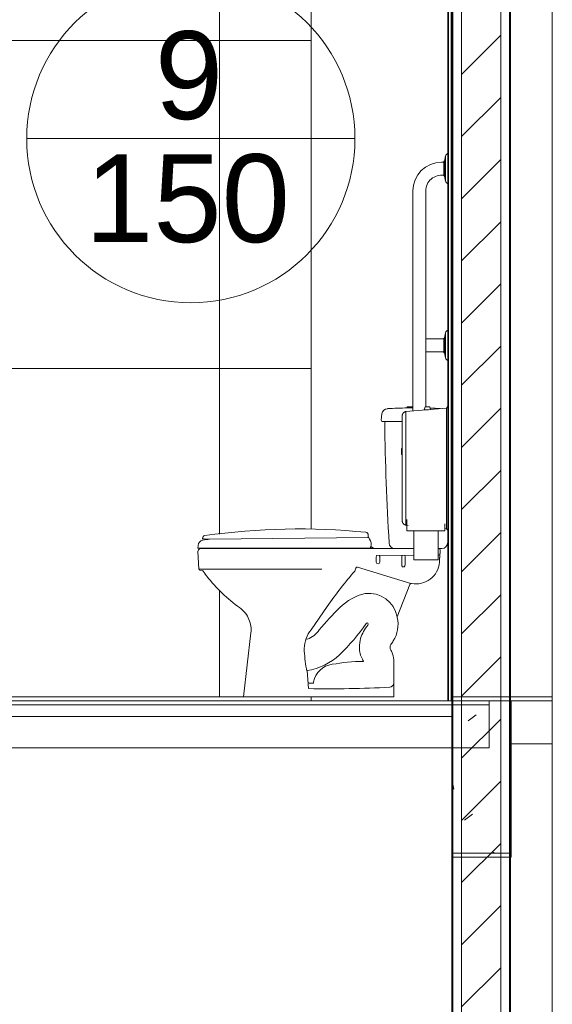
# Model space of a CAD drawing. Header units: metres. Extents: x 3.7 to 90.5, y -1.7 to 14.3.
# Tile 32 of 172: x 20.2 to 21.5, y 5.3 to 7.8. Entities that reach past the tile are written whole.
import ezdxf

# ---------------------------------------------------------------- set-up
doc = ezdxf.new("R2010")
doc.units = ezdxf.units.M
for name, color, linetype, lineweight in [('A-FLOR', 7, 'Continuous', 18), ('A-FLOR-MCUT', 7, 'Continuous', 18), ('A-GENM', 7, 'Continuous', 18), ('A-WALL', 7, 'Continuous', 18), ('A-WALL-PATT', 7, 'Continuous', 18), ('DUTOS', 7, 'Continuous', 18), ('I-WALL', 7, 'Continuous', 18), ('P-SANR-FIXT', 7, 'Continuous', 18), ('S-BEAM', 7, 'Continuous', 18)]:
    doc.layers.add(name, color=color, linetype=linetype, lineweight=lineweight)
doc.layers.add('M-HVAC-CDFF-IDEN', color=1, linetype='Continuous', lineweight=9, true_color=0xff0000)
doc.styles.add('Arial_1', font='arial.ttf', dxfattribs={"height": 0.225})
pattern_1 = [(50, (22.355, 98.755), (0.5465545, -0.047815), [0.05715, -0.62865]), (355, (22.355, 98.755), (-0.1057276, 0.5731658), [0.04572, -0.50292]), (100.451, (22.401, 98.751), (0.4408277, 0.525349), [0.04857, -0.53427]), (46.184, (22.355, 98.907), (0.8132374, -0.126129), [0.08572, -0.94297]), (96.636, (22.423, 98.897), (0.712212, 0.742287), [0.07286, -0.80141]), (351.184, (22.355, 98.907), (0.7122166, 0.742274), [0.06858, -0.75438]), (21, (22.431, 98.869), (0.4548461, -0.306795), [0.05715, -0.62865]), (326, (22.431, 98.869), (0.185405, 0.55256), [0.04572, -0.50292]), (71.451, (22.469, 98.844), (0.640251, 0.2457632), [0.04857, -0.53427]), (37.5, (22.355, 98.755), (0.00926095, 0.2536672), [0.02515, -0.47168, 0.02515, -0.48539, -0.50482]), (37.5, (22.355, 98.755), (0.00926095, 0.2536672), [-1.007, 0.02515, -0.47968]), (7.5, (22.355, 98.755), (0.2004558, 0.30054595), [0.02515, -0.26594, 0.02515, -0.46025, -0.1924]), (7.5, (22.355, 98.755), (0.2004558, 0.30054595), [-0.77648, 0.02515, -0.16726]), (327.5, (22.185, 98.755), (0.40676816, -0.0171882), [0.02515, -0.16535, 0.02515, -0.56921, -0.78867]), (327.5, (22.185, 98.755), (0.40676816, -0.0171882), [-0.78486, 0.02515, -0.76352]), (317.5, (22.109, 98.755), (0.4443832, 0.0762794), [0.02515, -0.2225, 0.02515, -0.36957, -0.56007]), (317.5, (22.109, 98.755), (0.4443832, 0.0762794), [-0.64237, 0.02515, -0.53492])]
pattern_2 = [(45, (22.355, 98.755), (-0.07954951, 0.07954951), []), (135, (22.355, 98.755), (-0.07954951, -0.07954951), [])]

# ---------------------------------------------------------------- blocks, each defined once
blk = doc.blocks.new('Bacia para Caixa Acoplada - P_750_Creme CR37_Acionamento Simples 6lpf-V20-Corte 1')
at = {"layer": 'P-SANR-FIXT'}
for p, q in [((21.1585, 6.783), (21.1444, 6.783)), ((21.1444, 6.783), (21.1444, 6.7798)), ((21.1444, 6.7798), (21.1585, 6.7798)), ((21.0796, 6.7645), (21.0779, 6.7483)), ((21.0809, 6.745), (21.0896, 6.745)), ((21.0895, 6.745), (21.1315, 6.745)), ((21.2478, 6.435), (21.2478, 6.4678)), ((20.6085, 6.4128), (20.6109, 6.3674)), ((20.6119, 6.4185), (20.6099, 6.4166)), ((21.1119, 6.42), (20.6154, 6.42)), ((21.0657, 6.402), (21.1609, 6.4027)), ((21.1128, 6.42), (21.1609, 6.42)), ((21.2242, 6.42), (21.2328, 6.42)), ((21.2275, 6.3979), (21.2284, 6.4147)), ((21.065, 6.3991), (21.065, 6.385)), ((21.0737, 6.385), (21.0737, 6.3993)), ((21.13, 6.3996), (21.13, 6.3777)), ((21.1388, 6.3997), (21.1388, 6.3777)), ((21.2266, 6.3848), (21.2272, 6.3965)), ((20.6109, 6.3675), (20.9259, 6.3675)), ((20.6133, 6.3647), (20.6196, 6.3635)), ((20.6215, 6.3624), (20.6267, 6.3553)), ((21.0125, 6.3696), (21.0112, 6.3645)), ((21.1538, 6.3308), (21.0169, 6.3726)), ((21.1186, 6.2455), (21.1505, 6.3282)), ((20.898, 6.2122), (20.9393, 6.2718)), ((20.744, 6.2038), (20.7254, 6.04)), ((20.8854, 6.1891), (20.8889, 6.1882)), ((21.1099, 6.04), (21.1099, 6.1296)), ((20.8879, 6.108), (20.8919, 6.0616)), ((20.8949, 6.0751), (20.9042, 6.0751)), ((20.9042, 6.0751), (20.9042, 6.079)), ((20.7254, 6.04), (21.1099, 6.04))]:
    blk.add_line(p, q, dxfattribs=at)
for centre, radius, start, end in [((21.1644, 5.5988), 1.1813, 90.9701, 93.4346), ((21.1644, 5.5988), 1.1813, 86.8727, 88.1839), ((21.0945, 6.7629), 0.015, 93.4346, 174), ((21.0809, 6.748), 0.003, 174, 270), ((21.0896, 6.742), 0.003, 90, 179.1685), ((27.1434, 6.8082), 6.0571, 180.62537, 183.54064), ((21.1119, 6.4341), 0.0141, 180, 270), ((21.2328, 6.435), 0.015, 270, 0), ((20.6135, 6.413), 0.005, 135.3005, 182.9416), ((20.6154, 6.415), 0.005, 90.9829, 135), ((21.0724, 6.3988), 0.00736, 153.9962, 177.4375), ((21.0655, 6.3987), 0.00823, 3.9818, 24.1205), ((21.1359, 6.3993), 0.00587, 146.2372, 176.7528), ((21.1323, 6.3992), 0.00644, 4.932, 31.7073), ((21.2228, 6.4069), 0.00469, 279.8986, 0), ((21.2233, 6.415), 0.00509, 357, 79), ((21.0694, 6.385), 0.00436, 180, 0), ((21.1344, 6.3773), 0.00441, 174.2131, 5.7869), ((21.167, 6.3894), 0.0598, 258.8503, 355.5354), ((21.2321, 6.3962), 0.00491, 160.5795, 177.1805), ((20.6139, 6.3676), 0.003, 183.83, 259.503), ((20.6191, 6.3606), 0.003, 36.7034, 80.0016), ((20.9473, 6.5944), 0.4, 216.7049, 233.5955), ((21.8052, 5.6682), 1.0555, 138.8783, 145.1217), ((21.0065, 6.3657), 0.00486, 316.8108, 345.1892), ((21.0165, 6.3685), 0.00412, 84.3646, 165.6354), ((21.1544, 6.3268), 0.00409, 75.1249, 158.8751), ((21.0685, 6.1709), 0.1378, 103.3632, 134.6368), ((21.0451, 6.2304), 0.075, 11.5896, 96.4252), ((20.9473, 6.5944), 0.4, 233.5956, 234.5105), ((20.6809, 6.2168), 0.0621, 20.2572, 56.6009), ((21.5479, 5.6854), 0.8201, 134.6368, 140.0841), ((20.6828, 6.2129), 0.0619, 351.578, 24.3102), ((20.589, 6.5461), 0.5516, 313.8376, 324.7471), ((21.0437, 6.2247), 0.00522, 110.5566, 144.7471), ((21.0418, 6.2269), 0.00269, 360, 90), ((21.0395, 6.2269), 0.00501, 321.4936, 0), ((21.0437, 6.2249), 0.077, 327.4042, 13.7546), ((21.1223, 6.2441), 0.004, 160.8321, 193.7532), ((20.9656, 6.1604), 0.0852, 142.5343, 177.4657), ((20.869, 6.2446), 0.0598, 289.4758, 326.5242), ((21.1215, 6.159), 0.1015, 140.3117, 162.1627), ((21.1298, 6.1637), 0.1081, 165.8931, 178.5137), ((21.1141, 6.167), 0.0137, 147.5957, 212.3995), ((20.8776, 6.3311), 0.2741, 325.1292, 327.4042), ((21.272, 6.1794), 0.3918, 182.2163, 189.8959), ((21.0815, 6.1661), 0.0598, 179.5892, 209.6861), ((21.0705, 6.1394), 0.0378, 17.5909, 32.3995), ((21.0399, 6.1296), 0.07, 0, 17.5909), ((20.8664, 6.2572), 0.151, 278.1917, 313.8376), ((20.96, 6.0672), 0.057, 97.9776, 168.0224), ((21.0405, 5.6137), 0.5176, 90.9854, 99.8377), ((21.0086, 6.1223), 0.0253, 22.4302, 34.058), ((21.0314, 6.1318), 0.000618, 289.7232, 14.2768), ((20.8931, 6.1129), 0.00716, 186.9159, 223.0841), ((20.8944, 6.079), 0.004, 185.7092, 277.0436), ((21.0994, 6.0753), 0.0101, 270, 360), ((20.947, 8.8548), 2.7938, 268.8715, 273.1285)]:
    blk.add_arc(centre, radius, start, end, dxfattribs=at)
blk = doc.blocks.new('Assento para Bacia Sanitária - Assento para Bacia Sanitária-772276-Corte 1')
at = {"layer": 'P-SANR-FIXT'}
for p, q in [((20.6202, 0.506), (20.6202, 0.5052)), ((20.638, 0.5036), (21.0445, 0.508)), ((21.0445, 0.5117), (21.0445, 0.5145)), ((21.0445, 0.5117), (21.0445, 0.508)), ((20.6089, 0.488), (20.6085, 0.4813)), ((20.609, 0.4808), (21.033, 0.4808)), ((21.033, 0.4808), (21.033, 0.48)), ((21.0492, 0.4808), (21.033, 0.4808)), ((21.0506, 0.4846), (21.05, 0.4812)), ((21.058, 0.4812), (21.05, 0.4812)), ((21.058, 0.48), (21.058, 0.4812))]:
    blk.add_line(p, q, dxfattribs=at)
for centre, radius, start, end in [((20.8669, -1.1699), 1.7, 84.2183, 98.139), ((20.6272, 0.506), 0.007, 98.1373, 179.7614), ((20.6398, 0.6257), 0.1221, 260.7993, 269.196), ((21.0375, 0.5145), 0.007, 360, 84.2183), ((20.9754, 0.4796), 0.0761, 18.8233, 24.9158), ((21.0324, 0.4917), 0.0196, 338.4327, 39.4989), ((20.609, 0.4813), 0.0005, 176.4998, 270), ((20.6238, 0.4869), 0.0149, 102.2065, 175.7935), ((20.6405, 0.4096), 0.0941, 91.5001, 102.2065), ((21.0494, 0.4813), 0.000566, 252.094, 343.906), ((21.0455, 0.4636), 0.0215, 71.1277, 76.2609), ((21.0455, 0.4636), 0.0215, 54.5107, 71.1277)]:
    blk.add_arc(centre, radius, start, end, dxfattribs=at)
blk = doc.blocks.new('DISPENSER DE PAPEL HIGIÊNICO - DISPENSER DE PAPEL HIGIÊNICO-7583826-Corte 1')
at = {"layer": 'A-GENM'}
for p, q in [((21.245, 6.7796), (21.1405, 6.7705)), ((21.19, 6.7829), (21.1878, 6.7746)), ((21.1959, 6.7829), (21.19, 6.7829)), ((21.2018, 6.7829), (21.1959, 6.7829)), ((21.204, 6.7746), (21.2018, 6.7829)), ((21.2485, 6.7832), (21.245, 6.7796)), ((21.245, 6.7796), (21.245, 6.4707)), ((21.1405, 6.4798), (21.1405, 6.7705)), ((21.1878, 6.7746), (21.1959, 6.7746)), ((21.1959, 6.7746), (21.1987, 6.7746)), ((21.1298, 6.6609), (21.1298, 6.6757)), ((21.1315, 6.6757), (21.1298, 6.6757)), ((21.1315, 6.6609), (21.1298, 6.6609)), ((21.1405, 6.4798), (21.1465, 6.4793)), ((21.1435, 6.465), (21.1435, 6.4941)), ((21.2408, 6.465), (21.2408, 6.4834)), ((21.2408, 6.465), (21.1435, 6.465)), ((21.2408, 6.4711), (21.245, 6.4707)), ((21.245, 6.4707), (21.2485, 6.4672)), ((21.2236, 6.3913), (21.1609, 6.3913))]:
    blk.add_line(p, q, dxfattribs=at)
at = {"layer": 'A-GENM', "flags": 128}
for points in [[(21.1315, 6.7597), (21.1315, 6.7602), (21.1315, 6.7606), (21.1316, 6.761), (21.1316, 6.7615), (21.1317, 6.7619), (21.1318, 6.7623), (21.1319, 6.7627), (21.132, 6.7632), (21.1322, 6.7636), (21.1324, 6.764), (21.1325, 6.7644), (21.1327, 6.7648), (21.1329, 6.7652), (21.1332, 6.7655), (21.1334, 6.7659), (21.1337, 6.7663), (21.1339, 6.7666), (21.1342, 6.7669), (21.1345, 6.7673), (21.1348, 6.7676), (21.1351, 6.7679), (21.1355, 6.7682), (21.1358, 6.7684), (21.1362, 6.7687), (21.1365, 6.7689), (21.1369, 6.7692), (21.1373, 6.7694), (21.1377, 6.7696), (21.1381, 6.7698), (21.1385, 6.7699), (21.1389, 6.7701), (21.1393, 6.7702), (21.1397, 6.7703), (21.1402, 6.7704), (21.1405, 6.7705)], [(21.1315, 6.7551), (21.1315, 6.7564), (21.1315, 6.7575), (21.1315, 6.7584), (21.1315, 6.759), (21.1315, 6.7595), (21.1315, 6.7597), (21.1315, 6.7597)], [(21.1315, 6.7597), (21.1315, 6.7596), (21.1315, 6.7593), (21.1315, 6.7587), (21.1315, 6.758), (21.1315, 6.757), (21.1315, 6.7559), (21.1315, 6.7545), (21.1315, 6.7529), (21.1315, 6.7511), (21.1315, 6.7491), (21.1315, 6.7469), (21.1315, 6.7445), (21.1315, 6.7419), (21.1315, 6.7392), (21.1315, 6.7362), (21.1315, 6.7331), (21.1315, 6.7298), (21.1315, 6.7263), (21.1315, 6.7227), (21.1315, 6.7189), (21.1315, 6.715), (21.1315, 6.7109), (21.1315, 6.7067), (21.1315, 6.7023), (21.1315, 6.6979), (21.1315, 6.6933), (21.1315, 6.6886), (21.1315, 6.6838), (21.1315, 6.6789), (21.1315, 6.6739), (21.1315, 6.6689), (21.1315, 6.6638), (21.1315, 6.6586), (21.1315, 6.6533), (21.1315, 6.648), (21.1315, 6.6427), (21.1315, 6.6374), (21.1315, 6.632), (21.1315, 6.6266), (21.1315, 6.6212), (21.1315, 6.6159), (21.1315, 6.6105), (21.1315, 6.6052), (21.1315, 6.5999), (21.1315, 6.5946), (21.1315, 6.5894), (21.1315, 6.5842), (21.1315, 6.5791), (21.1315, 6.5741), (21.1315, 6.5692), (21.1315, 6.5643), (21.1315, 6.5596), (21.1315, 6.5549), (21.1315, 6.5504), (21.1315, 6.546), (21.1315, 6.5417), (21.1315, 6.5376), (21.1315, 6.5335), (21.1315, 6.5297), (21.1315, 6.526), (21.1315, 6.5224), (21.1315, 6.519), (21.1315, 6.5158), (21.1315, 6.5128), (21.1315, 6.5099), (21.1315, 6.5072), (21.1315, 6.5047), (21.1315, 6.5024), (21.1315, 6.5003), (21.1315, 6.4984), (21.1315, 6.4967), (21.1315, 6.4952), (21.1315, 6.4939), (21.1315, 6.4929), (21.1315, 6.492), (21.1315, 6.4913), (21.1315, 6.4909), (21.1315, 6.4907), (21.1315, 6.4906)], [(21.1315, 6.4906), (21.1315, 6.4907), (21.1315, 6.4911), (21.1315, 6.4916), (21.1315, 6.4924), (21.1315, 6.4933), (21.1315, 6.4945)], [(21.1405, 6.4798), (21.1401, 6.4799), (21.1397, 6.48), (21.1393, 6.4802), (21.1388, 6.4803), (21.1384, 6.4804), (21.138, 6.4806), (21.1376, 6.4808), (21.1372, 6.481), (21.1369, 6.4812), (21.1365, 6.4814), (21.1361, 6.4817), (21.1358, 6.4819), (21.1354, 6.4822), (21.1351, 6.4825), (21.1348, 6.4828), (21.1345, 6.4831), (21.1342, 6.4834), (21.1339, 6.4838), (21.1336, 6.4841), (21.1334, 6.4845), (21.1331, 6.4849), (21.1329, 6.4852), (21.1327, 6.4856), (21.1325, 6.486), (21.1323, 6.4864), (21.1322, 6.4868), (21.132, 6.4872), (21.1319, 6.4876), (21.1318, 6.4881), (21.1317, 6.4885), (21.1316, 6.4889), (21.1316, 6.4894), (21.1315, 6.4898), (21.1315, 6.4902), (21.1315, 6.4906)]]:
    blk.add_lwpolyline(points, dxfattribs=at)
at = {"layer": 'A-GENM'}
for points in [[(21.1609, 6.3913), (21.1609, 6.418), (21.1609, 6.4412), (21.1609, 6.4649)], [(21.2236, 6.4649), (21.2236, 6.4412), (21.2236, 6.418), (21.2236, 6.3913)]]:
    blk.add_open_spline(points, degree=3, dxfattribs=at)
blk = doc.blocks.new('Deca_Barra de Apoio Conforto_Aco Inox_2310_C_080_80 cm - Barra de apoio 80cm-V21-Corte 1')
at = {"layer": 'P-SANR-FIXT'}
for p, q in [((21.238, 6.9565), (21.1915, 6.9565)), ((21.2398, 6.9591), (21.238, 6.9588)), ((21.238, 6.9588), (21.238, 6.9565)), ((21.238, 6.9565), (21.238, 6.9235)), ((21.2425, 6.9721), (21.2398, 6.9591)), ((21.2398, 6.9591), (21.2398, 6.9209)), ((21.2425, 6.9079), (21.2425, 6.9721)), ((21.1915, 6.9235), (21.238, 6.9235)), ((21.238, 6.9235), (21.238, 6.9212)), ((21.238, 6.9212), (21.2398, 6.9209)), ((21.2398, 6.9209), (21.2425, 6.9079))]:
    blk.add_line(p, q, dxfattribs=at)
for centre, start, end in [((21.2513, 6.9703), 109.6879, 168.4393), ((21.2513, 6.9097), 191.5607, 250.3121)]:
    blk.add_arc(centre, 0.009, start, end, dxfattribs=at)
blk = doc.blocks.new('Deca_Barra de Apoio Conforto - Aco Inox_2310_C_070_70 cm - 2310_C_070_ESC_Aço Inox Escovado ESC-V22-Corte 1')
at = {"layer": 'P-SANR-FIXT'}
for p, q in [((21.238, 7.3753), (21.238, 7.3738)), ((21.238, 7.3738), (21.2398, 7.3734))]:
    blk.add_line(p, q, dxfattribs=at)
for centre, start, end in [((21.2513, 7.4229), 109.6879, 124.3757), ((21.2513, 7.3622), 235.6243, 250.3121)]:
    blk.add_arc(centre, 0.009, start, end, dxfattribs=at)
blk = doc.blocks.new('Deca_Barra de Apoio Conforto - Aco Inox_2310_C_070_70 cm - 2310_C_070_ESC_Aço Inox Escovado ESC-V23-Corte 1')
at = {"layer": 'P-SANR-FIXT'}
for p, q in [((21.2398, 7.4117), (21.238, 7.4113)), ((21.238, 7.4113), (21.238, 7.4088)), ((21.238, 7.3753), (21.238, 7.4088)), ((21.2425, 7.4247), (21.2398, 7.4117)), ((21.2398, 7.3734), (21.2398, 7.4117)), ((21.2425, 7.4247), (21.2425, 7.3604)), ((21.238, 7.3753), (21.238, 7.3738)), ((21.238, 7.3738), (21.2398, 7.3734)), ((21.2398, 7.3734), (21.2425, 7.3604)), ((21.1585, 7.3352), (21.1585, 6.7721)), ((21.1915, 6.7829), (21.1915, 7.3349))]:
    blk.add_line(p, q, dxfattribs=at)
for centre, radius, start, end in [((21.2323, 7.3352), 0.0738, 90, 180), ((21.2323, 7.3352), 0.0738, 85.5871, 90), ((21.2513, 7.4229), 0.009, 109.6879, 168.4393), ((21.2323, 7.3349), 0.0408, 82.0015, 180), ((21.2513, 7.3622), 0.009, 191.5607, 250.3121)]:
    blk.add_arc(centre, radius, start, end, dxfattribs=at)
blk = doc.blocks.new('4 GRE - ESCOLA DE CINEMA E AUDIOVISUAL CINE REX R07_rvt-1-Corte 1')
at = {"layer": 'A-WALL-PATT', "true_color": 0x808080}
h = blk.add_hatch(dxfattribs=at)
h.set_pattern_fill('FP_1', color=8, style=0, pattern_type=2)
h.set_pattern_definition(pattern_1)
h.paths.add_polyline_path([(21.261, -0.46), (21.261, 1.76), (21.2585, 1.76), (21.2585, -0.46)])
h.paths.add_polyline_path([(21.2585, 2.26), (21.261, 2.26), (21.261, 9.04), (21.2585, 9.04), (21.2585, 2.292)])
h = blk.add_hatch(dxfattribs=at)
h.set_pattern_fill('FP_2', color=8, style=0, pattern_type=2)
h.set_pattern_definition([(45, (22.355, 98.755), (-0.07954951, 0.07954951), [])])
h.paths.add_polyline_path([(21.2835, -0.46), (21.3835, -0.46), (21.3835, 1.76), (21.2835, 1.76), (21.2835, -0.0881)])
h.paths.add_polyline_path([(21.3186, 2.26), (21.3835, 2.26), (21.3835, 9.04), (21.2835, 9.04), (21.2835, 2.26)])
h = blk.add_hatch(dxfattribs=at)
h.set_pattern_fill('FP_1', color=8, style=0, pattern_type=2)
h.set_pattern_definition(pattern_1)
h.paths.add_polyline_path([(21.4085, -0.46), (21.4085, 1.76), (21.406, 1.76), (21.406, -0.46)])
h.paths.add_polyline_path([(21.4085, 2.26), (21.4085, 9.04), (21.406, 9.04), (21.406, 2.26)])
at = {"layer": 'A-WALL-PATT'}
h = blk.add_hatch(dxfattribs=at)
h.set_pattern_fill('FP_12', color=256, style=0, pattern_type=2)
h.set_pattern_definition(pattern_2)
h.paths.add_polyline_path([(21.2485, 6.03), (21.25, 6.03), (21.25, 8.64), (21.2485, 8.64), (21.2485, 6.1002)])
h = blk.add_hatch(dxfattribs=at)
h.set_pattern_fill('FP_12', color=256, style=0, pattern_type=2)
h.set_pattern_definition(pattern_2)
h.paths.add_polyline_path([(21.257, 6.03), (21.2585, 6.03), (21.2585, 8.64), (21.257, 8.64), (21.257, 6.1002)])
at = {"layer": 'A-WALL-PATT', "true_color": 0xf5f5f5}
h = blk.add_hatch(dxfattribs=at)
h.set_pattern_fill('FP_15', style=0, pattern_type=2)
h.set_pattern_definition([(0, (18.983, 6.04), (0, 0.84), []), (90, (18.983, 6.04), (-0.84, 5e-17), [])])
h.paths.add_polyline_path([(19.9335, 7.4664), (19.9329, 7.4674), (19.9355, 7.4669)])
h.paths.add_polyline_path([(19.1022, 6.04), (20.7254, 6.04), (20.7446, 6.2156), (20.743, 6.2272), (20.7392, 6.2384), (20.7334, 6.2501), (20.7252, 6.2604), (20.6652, 6.3108), (20.6195, 6.3636), (20.6133, 6.3647), (20.6109, 6.3674), (20.609, 6.4141), (20.6099, 6.4166), (20.6119, 6.4185), (20.6154, 6.42), (20.609, 6.4208), (20.6085, 6.4213), (20.6097, 6.4318), (20.6114, 6.4352), (20.6159, 6.4395), (20.617, 6.4402), (20.6206, 6.4415), (20.638, 6.4436), (20.6202, 6.4452), (20.621, 6.4492), (20.6232, 6.4517), (20.6262, 6.4529), (20.7632, 6.4669), (20.8985, 6.4697), (20.8985, 8.54), (20.7168, 8.54), (20.7168, 8.538), (20.6928, 8.529), (20.4878, 8.529), (20.4638, 8.538), (20.4638, 8.54), (20.299, 8.54), (20.299, 8.53), (20.0585, 8.53), (20.0585, 8.54), (19.0685, 8.54), (19.0685, 7.7092), (19.1749, 7.7092), (19.1855, 7.7691), (19.2007, 7.7691), (19.2086, 7.7677), (19.1435, 7.3984), (19.1435, 7.213), (19.1617, 7.2123), (19.1655, 7.2113), (19.1716, 7.2082), (19.1761, 7.2045), (19.1807, 7.1974), (19.1835, 7.1813), (19.1828, 7.0936), (19.1815, 7.0934), (19.1815, 6.9225), (19.1835, 6.9225), (19.1835, 6.899), (19.1585, 6.899), (19.1585, 6.8946), (19.3267, 6.8946), (19.3267, 6.9323), (19.3215, 6.9335), (19.3211, 6.934), (19.3205, 6.9884), (19.3165, 6.9884), (19.317, 7.0116), (19.3211, 7.0116), (19.3211, 7.0853), (19.3135, 7.0873), (19.2988, 7.1017), (19.2935, 7.1214), (19.2941, 7.1312), (19.2988, 7.1487), (19.3135, 7.1631), (19.3335, 7.1684), (19.3535, 7.1631), (19.3682, 7.1483), (19.3735, 7.129), (19.3735, 7.1214), (19.3681, 7.1017), (19.3535, 7.0873), (19.3451, 7.0851), (19.3451, 7.0116), (19.3505, 7.0116), (19.35, 6.9884), (19.3451, 6.9884), (19.3447, 6.9335), (19.3396, 6.932), (19.3396, 6.8946), (19.477, 6.8946), (19.477, 7.8107), (19.4659, 7.8121), (19.455, 7.8183), (19.455, 7.8339), (19.4614, 7.8406), (19.4614, 7.8538), (19.4676, 7.8637), (19.4695, 7.8661), (19.47, 7.8828), (19.4735, 7.8867), (19.4738, 7.9026), (19.4764, 7.9071), (19.4809, 7.9097), (19.4885, 7.9087), (19.4921, 7.905), (19.4935, 7.9), (19.4935, 7.8851), (19.497, 7.8828), (19.4975, 7.8815), (19.498, 7.8649), (19.5021, 7.8612), (19.5043, 7.856), (19.5055, 7.8538), (19.5059, 7.8396), (19.512, 7.8339), (19.512, 7.8177), (19.5011, 7.8121), (19.4899, 7.81), (19.4899, 6.8946), (19.5694, 6.8939), (19.5769, 6.8905), (19.5802, 6.887), (19.5812, 6.8856), (19.5829, 6.8816), (19.5831, 6.8738), (19.5824, 6.8714), (19.5793, 6.8659), (19.5758, 6.8627), (19.5726, 6.8613), (19.5653, 6.86), (19.5382, 6.8596), (19.5269, 6.8596), (19.5212, 6.841), (19.5093, 6.8195), (19.4933, 6.8008), (19.4899, 6.7983), (19.4895, 6.7756), (19.4887, 6.7675), (19.8894, 6.7675), (19.9035, 6.7724), (19.9119, 6.7819), (19.9163, 6.795), (19.916, 6.795), (19.9166, 7.4533), (19.9206, 7.461), (19.9253, 7.4649), (19.9306, 7.4667), (19.9362, 7.4669), (19.9403, 7.4708), (19.9492, 7.476), (19.9592, 7.4786), (19.9695, 7.4786), (19.9795, 7.476), (19.9896, 7.4697), (19.9967, 7.4621), (20.0017, 7.4528), (20.0039, 7.4448), (20.0041, 7.4345), (20.0017, 7.4245), (19.9967, 7.4154), (19.9888, 7.4074), (19.9809, 7.4025), (19.9809, 6.9392), (19.9826, 6.9392), (19.9846, 6.9372), (19.9846, 6.9192), (20.0046, 6.9192), (20.0046, 6.9154), (20.0579, 6.9154), (20.0634, 6.9242), (20.0709, 6.9313), (20.0799, 6.9362), (20.0899, 6.9387), (20.1003, 6.9385), (20.1102, 6.9357), (20.1191, 6.9304), (20.1263, 6.923), (20.1314, 6.9141), (20.134, 6.9041), (20.134, 6.8938), (20.1314, 6.8838), (20.1263, 6.8748), (20.1175, 6.8666), (20.1082, 6.8616), (20.1003, 6.8594), (20.0899, 6.8592), (20.0799, 6.8616), (20.0709, 6.8666), (20.0634, 6.8737), (20.0579, 6.8824), (20.0046, 6.8824), (20.0046, 6.8787), (19.9846, 6.8787), (19.9846, 6.8607), (19.9826, 6.8587), (19.9809, 6.8587), (19.9809, 6.7827), (19.9775, 6.7648), (19.9698, 6.7482), (19.9582, 6.7342), (19.9416, 6.7227), (19.9247, 6.7165), (19.9085, 6.7144), (19.4575, 6.7139), (19.4387, 6.7017), (19.4078, 6.6957), (19.3758, 6.7027), (19.3571, 6.7144), (19.3511, 6.7144), (19.3331, 6.669), (19.317, 6.6049), (19.3021, 6.4856), (19.2996, 6.479), (19.2944, 6.4741), (19.2714, 6.4646), (19.25, 6.46), (19.2685, 6.46), (19.2685, 6.455), (19.306, 6.455), (19.306, 6.46), (19.341, 6.46), (19.341, 6.455), (19.3785, 6.455), (19.3785, 6.46), (19.4135, 6.46), (19.4135, 6.455), (19.4435, 6.455), (19.4435, 6.46), (19.4785, 6.46), (19.4777, 6.455), (19.472, 6.4541), (19.4781, 6.4508), (19.4808, 6.4479), (19.4835, 6.44), (19.483, 6.4361), (19.4816, 6.4346), (19.4789, 6.4293), (19.476, 6.4277), (19.4735, 6.4264), (19.4648, 6.4254), (19.4497, 6.425), (19.25, 6.425), (19.1585, 6.425), (19.1585, 6.3848), (19.156, 6.3657), (19.1486, 6.3479), (19.1369, 6.3326), (19.1216, 6.3208), (19.1022, 6.3133), (19.0818, 6.311), (19.079, 6.3109), (19.079, 6.3087), (19.0772, 6.3083), (19.0738, 6.2931), (19.0708, 6.2897), (19.0685, 6.2881), (19.0685, 6.04)])
h.paths.add_polyline_path([(19.0889, 6.3445), (19.0986, 6.3467), (19.1075, 6.3512), (19.115, 6.3578), (19.1207, 6.3659), (19.1243, 6.3752), (19.1255, 6.3851), (19.1255, 6.425), (19.0685, 6.425), (19.0685, 6.366), (19.0725, 6.3637), (19.0745, 6.3596), (19.0772, 6.3466), (19.079, 6.3447), (19.0847, 6.3446)])
h.paths.add_polyline_path([(19.2219, 6.455), (19.2335, 6.455), (19.2335, 6.4572)])
h.paths.add_polyline_path([(19.0735, 6.7026), (19.1255, 6.7073), (19.1255, 6.7354), (19.1125, 6.7279), (19.0961, 6.7232), (19.079, 6.7223), (19.079, 6.7199), (19.0772, 6.7196), (19.073, 6.7032), (19.073, 6.7027)])
h.paths.add_polyline_path([(19.4083, 6.7086), (19.4339, 6.7144), (19.382, 6.7138), (19.4054, 6.7092)])
h.paths.add_polyline_path([(19.1585, 6.714), (19.1729, 6.718), (19.1627, 6.7546), (19.1585, 6.7546), (19.1585, 6.7263)])
h.paths.add_polyline_path([(19.475, 6.7675), (19.477, 6.7776), (19.477, 6.7888), (19.4676, 6.782), (19.4305, 6.7675), (19.4745, 6.7675)])
h.paths.add_polyline_path([(19.0685, 6.8946), (19.1085, 6.8946), (19.1085, 6.899), (19.0685, 6.8987), (19.0685, 6.8947)])
h.paths.add_polyline_path([(19.562, 6.9604), (19.5615, 6.9751), (19.5544, 6.9773), (19.5526, 6.9787), (19.5419, 6.9912), (19.5414, 6.993), (19.5414, 7.008), (19.546, 7.0149), (19.5517, 7.0214), (19.5593, 7.0245), (19.566, 7.0258), (19.5776, 7.0227), (19.5794, 7.0213), (19.5901, 7.0088), (19.5905, 7.007), (19.5905, 6.992), (19.586, 6.9851), (19.5802, 6.9786), (19.5727, 6.9755), (19.5699, 6.9742), (19.5694, 6.9604), (19.5622, 6.9604)])
h.paths.add_polyline_path([(19.3982, 6.9604), (19.397, 6.9604), (19.3965, 6.9751), (19.3894, 6.9773), (19.3876, 6.9787), (19.3769, 6.9912), (19.3764, 6.993), (19.3764, 7.008), (19.381, 7.0149), (19.3867, 7.0214), (19.3943, 7.0245), (19.401, 7.0258), (19.4126, 7.0227), (19.4144, 7.0213), (19.4251, 7.0088), (19.4255, 7.007), (19.4255, 6.992), (19.421, 6.9851), (19.4152, 6.9786), (19.4077, 6.9755), (19.4049, 6.9742), (19.4044, 6.9604), (19.399, 6.9604)])
h.paths.add_polyline_path([(19.5535, 6.9777), (19.5504, 6.9796), (19.5517, 6.9793), (19.5531, 6.9781)])
h.paths.add_polyline_path([(19.3885, 6.9777), (19.3854, 6.9796), (19.3867, 6.9793), (19.3881, 6.9781)])
h.paths.add_polyline_path([(19.4066, 6.9841), (19.4093, 6.9859), (19.4069, 6.9843)])
h.paths.add_polyline_path([(19.5716, 6.9841), (19.5743, 6.9859), (19.5719, 6.9843)])
h.paths.add_polyline_path([(19.5531, 6.9871), (19.5518, 6.9911), (19.5528, 6.9877)])
h.paths.add_polyline_path([(19.3881, 6.9871), (19.3868, 6.9911), (19.3878, 6.9877)])
h.paths.add_polyline_path([(19.3827, 7), (19.3843, 7.0031), (19.3834, 7.0017)])
h.paths.add_polyline_path([(19.5477, 7), (19.5493, 7.0031), (19.5484, 7.0017)])
h.paths.add_polyline_path([(19.3849, 7.0052), (19.386, 7.007), (19.3853, 7.0061), (19.385, 7.0054)])
h.paths.add_polyline_path([(19.5499, 7.0052), (19.551, 7.007), (19.5503, 7.0061), (19.55, 7.0054)])
h.paths.add_polyline_path([(19.5514, 7.0088), (19.553, 7.0121), (19.5522, 7.0108)])
h.paths.add_polyline_path([(19.3864, 7.0088), (19.388, 7.0121), (19.3872, 7.0108)])
h.paths.add_polyline_path([(19.1085, 7.425), (19.1066, 7.4301), (19.1084, 7.4283)])
h.paths.add_polyline_path([(19.0874, 7.213), (19.1085, 7.3324), (19.1079, 7.429), (19.1063, 7.4303), (19.101, 7.4325), (19.0685, 7.4325), (19.0685, 7.213)])
h.paths.add_polyline_path([(19.1301, 7.4552), (19.1714, 7.6892), (19.0685, 7.6892), (19.0685, 7.4675), (19.1022, 7.4668), (19.1137, 7.4652), (19.1263, 7.4584), (19.13, 7.4554)])
h.paths.add_polyline_path([(19.477, 7.819), (19.477, 7.819), (19.4724, 7.8194)])
h.paths.add_polyline_path([(19.477, 7.8198), (19.477, 7.8198), (19.4724, 7.8208)])
h.paths.add_polyline_path([(19.477, 7.8209), (19.4763, 7.8212), (19.4762, 7.8212)])
h.paths.add_polyline_path([(19.477, 7.8227), (19.477, 7.8228), (19.4741, 7.8247)])
h.paths.add_polyline_path([(19.477, 7.8259), (19.477, 7.8259), (19.4747, 7.8285)])
h.paths.add_polyline_path([(19.4918, 7.8923), (19.4895, 7.8939), (19.4912, 7.8927)])
at = {"layer": 'S-BEAM'}
h = blk.add_hatch(dxfattribs=at)
h.set_pattern_fill('FP_1', color=256, style=0, pattern_type=2)
h.set_pattern_definition(pattern_1)
h.paths.add_polyline_path([(21.2585, 5.64), (21.4085, 5.64), (21.4085, 6.04), (21.2585, 6.04), (21.2585, 5.8622)])
at = {"layer": 'A-FLOR'}
for p, q in [((21.3535, 6.03), (19.0585, 6.03)), ((21.3535, 5.91), (21.3535, 6.03)), ((19.0585, 5.91), (21.3535, 5.91))]:
    blk.add_line(p, q, dxfattribs=at)
at = {"layer": 'A-FLOR-MCUT'}
blk.add_line((21.3535, 6.02), (19.0585, 6.02), dxfattribs=at)
at = {"layer": 'A-WALL'}
for p, q in [((21.261, 2.26), (21.261, 9.04)), ((21.2835, 2.26), (21.2835, 9.04)), ((21.3835, 2.26), (21.3835, 9.04)), ((21.406, 2.26), (21.406, 9.04)), ((21.4085, 2.26), (21.4085, 9.04)), ((21.2485, 8.64), (21.2485, 6.03)), ((21.25, 6.03), (21.25, 8.64)), ((21.257, 6.03), (21.257, 8.64)), ((21.2585, 8.64), (21.2585, 6.03)), ((21.2585, 6.03), (21.2585, 8.64)), ((21.2485, 6.03), (21.2585, 6.03)), ((21.2585, 6.03), (21.2585, 2.46))]:
    blk.add_line(p, q, dxfattribs=at)
at = {"layer": 'I-WALL'}
for p, q in [((20.8985, 6.4697), (20.8985, 8.54)), ((20.8985, 6.03), (20.8985, 6.04)), ((21.5155, 5.92), (21.4098, 5.92))]:
    blk.add_line(p, q, dxfattribs=at)
at = {"layer": 'S-BEAM'}
for p, q in [((19.0685, 6.04), (20.7254, 6.04)), ((21.4085, 6.04), (21.2585, 6.04)), ((21.2585, 6.04), (21.2585, 5.64)), ((21.4085, 6.04), (21.5155, 6.04)), ((21.4085, 5.64), (21.4085, 6.04)), ((21.2585, 5.64), (21.4085, 5.64))]:
    blk.add_line(p, q, dxfattribs=at)
at = {"layer": 'A-GENM', "lineweight": 18}
blk.add_blockref('DISPENSER DE PAPEL HIGIÊNICO - DISPENSER DE PAPEL HIGIÊNICO-7583826-Corte 1', (0, 0), dxfattribs=at)
at = {"layer": 'P-SANR-FIXT', "lineweight": 18}
for name, p in [('Deca_Barra de Apoio Conforto - Aco Inox_2310_C_070_70 cm - 2310_C_070_ESC_Aço Inox Escovado ESC-V23-Corte 1', (0, 0)), ('Deca_Barra de Apoio Conforto - Aco Inox_2310_C_070_70 cm - 2310_C_070_ESC_Aço Inox Escovado ESC-V22-Corte 1', (0, 0)), ('Deca_Barra de Apoio Conforto_Aco Inox_2310_C_080_80 cm - Barra de apoio 80cm-V21-Corte 1', (0, 0)), ('Bacia para Caixa Acoplada - P_750_Creme CR37_Acionamento Simples 6lpf-V20-Corte 1', (0, 0)), ('Assento para Bacia Sanitária - Assento para Bacia Sanitária-772276-Corte 1', (0, 5.94))]:
    blk.add_blockref(name, p, dxfattribs=at)
blk = doc.blocks.new('Family - V248-299658-Corte 1')
at = {"layer": 'S-BEAM'}
for p, q in [((21.4098, 6.03), (21.2598, 6.03)), ((21.2598, 6.03), (21.2598, 5.63)), ((21.4098, 5.63), (21.4098, 6.03)), ((21.2598, 5.63), (21.4098, 5.63))]:
    blk.add_line(p, q, dxfattribs=at)
blk = doc.blocks.new('Family - L206-299688-Corte 1')
at = {"layer": 'A-FLOR'}
for p, q in [((21.2598, 6.03), (19.0598, 6.03)), ((19.0598, 6.03), (19.0598, 5.99)), ((21.2598, 5.99), (21.2598, 6.03)), ((19.0598, 5.99), (21.2598, 5.99))]:
    blk.add_line(p, q, dxfattribs=at)
blk = doc.blocks.new('Family - V202-299716-Corte 1')
at = {"layer": 'S-BEAM'}
blk.add_line((21.5155, 6.03), (21.4098, 6.03), dxfattribs=at)
blk = doc.blocks.new('ESTRUTURAL CINE REX _011_IFC-1-Corte 1')
at = {"layer": 'A-FLOR', "lineweight": 18}
blk.add_blockref('Family - L206-299688-Corte 1', (0, 0), dxfattribs=at)
at = {"layer": 'S-BEAM', "lineweight": 18}
for name in ['Family - V248-299658-Corte 1', 'Family - V202-299716-Corte 1']:
    blk.add_blockref(name, (0, 0), dxfattribs=at)
blk = doc.blocks.new('M_Identificador de terminal de ar_BTS - Em caixas-852561-Corte 1')
at = {"layer": 'M-HVAC-CDFF-IDEN'}
blk.add_line((9.0048, 7.473), (9.8448, 7.473), dxfattribs=at)
blk.add_circle((9.4248, 7.473), 0.42, dxfattribs=at)

msp = doc.modelspace()

# ---------------------------------------------------------------- linework, layer by layer
at = {"layer": 'DUTOS', "color": 6, "true_color": 0xff00ff}
msp.add_line((21.5155, 4.626), (21.5155, 9.345), dxfattribs=at)

# ---------------------------------------------------------------- block references
at = {"lineweight": 5}
for name in ['4 GRE - ESCOLA DE CINEMA E AUDIOVISUAL CINE REX R07_rvt-1-Corte 1', 'ESTRUTURAL CINE REX _011_IFC-1-Corte 1']:
    msp.add_blockref(name, (0, 0), dxfattribs=at)
at = {"layer": 'M-HVAC-CDFF-IDEN'}
msp.add_blockref('M_Identificador de terminal de ar_BTS - Em caixas-852561-Corte 1', (11.1656, -0.004), dxfattribs=at)

# ---------------------------------------------------------------- texts
at = {"layer": 'M-HVAC-CDFF-IDEN', "color": 7, "char_height": 0.225, "attachment_point": 1, "style": 'Arial_1'}
for s, insert, width in [('9', (20.4982, 7.7441), 0.216456), ('150', (20.3197, 7.4291), 0.649367)]:
    msp.add_mtext(s, dxfattribs=dict(at, insert=insert, width=width))

doc.saveas('drawing.dxf')
